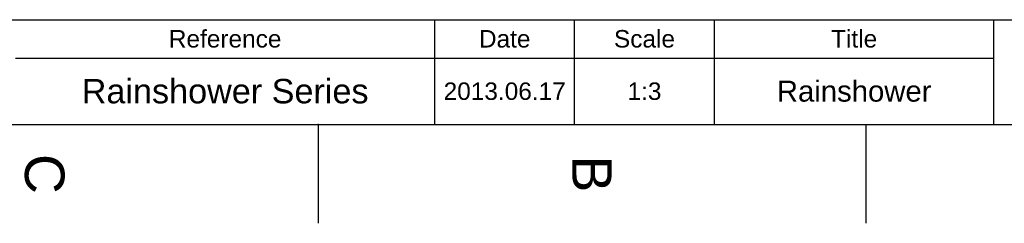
# Model space of a CAD drawing. Header units: millimetres. Extents: x 1674 to 2094, y -116 to 478.
# Tile 2 of 18: x 1881 to 2022, y -116 to -86. Entities that reach past the tile are written whole.
import ezdxf

# ---------------------------------------------------------------- set-up
doc = ezdxf.new("R2010")
doc.units = ezdxf.units.MM
doc.header["$LTSCALE"] = 0.1
doc.layers.add('FORM', color=7, linetype='Continuous')
doc.layers.add('TEXT', color=2, linetype='Continuous')
doc.styles.get("Standard").update_dxf_attribs({"font": 'arial_0.ttf'})

msp = doc.modelspace()

# ---------------------------------------------------------------- linework, layer by layer
for p, q in [((1688.3168, -101.4339), (2080.034, -101.4339)), ((1923.3471, -101.4339), (1923.3471, -115.5753)), ((2001.6905, -101.4339), (2001.6905, -115.5753))]:
    msp.add_line(p, q)
msp.add_point((1923.3471, -101.4339))
at = {"layer": 'FORM'}
for p, q in [((1809.534, -86.4339), (2080.034, -86.4339)), ((1940.034, -101.4339), (1940.034, -86.4339)), ((1940.034, -101.4339), (1940.034, -86.4339)), ((1940.034, -101.4339), (1940.034, -86.4339)), ((1960.034, -101.4339), (1960.034, -86.4339)), ((1980.034, -101.4339), (1980.034, -86.4339)), ((2020.034, -101.4339), (2020.034, -86.4339)), ((1880.034, -91.9339), (2020.034, -91.9339))]:
    msp.add_line(p, q, dxfattribs=at)

# ---------------------------------------------------------------- texts
at = {"char_height": 5.6566, "attachment_point": 5, "rotation": 270}
for s, insert in [('C', (1884.1754, -108.5046)), ('B', (1962.5188, -108.5046))]:
    msp.add_mtext_dynamic_manual_height_columns(s, width=10, gutter_width=12.5, heights=[0], dxfattribs=dict(at, insert=insert))
at = {"layer": 'TEXT', "attachment_point": 5}
for s, width, insert, char_height in [('Reference', 60, (1910.034, -89.1839), 2.5), ('Date', 20, (1950.034, -89.1839), 2.5), ('Scale', 20, (1970.034, -89.1839), 2.5), ('Title', 40, (2000.034, -89.1839), 2.5), ('Rainshower Series', 60, (1910.034, -96.6839), 3.5), ('2013.06.17', 20, (1950.034, -96.6839), 2.5), ('1:3', 20, (1970.034, -96.6839), 2.5), ('Rainshower', 40, (2000.034, -96.6839), 3)]:
    msp.add_mtext_dynamic_manual_height_columns(s, width=width, gutter_width=12.5, heights=[0], dxfattribs=dict(at, insert=insert, char_height=char_height))

doc.saveas('drawing.dxf')
